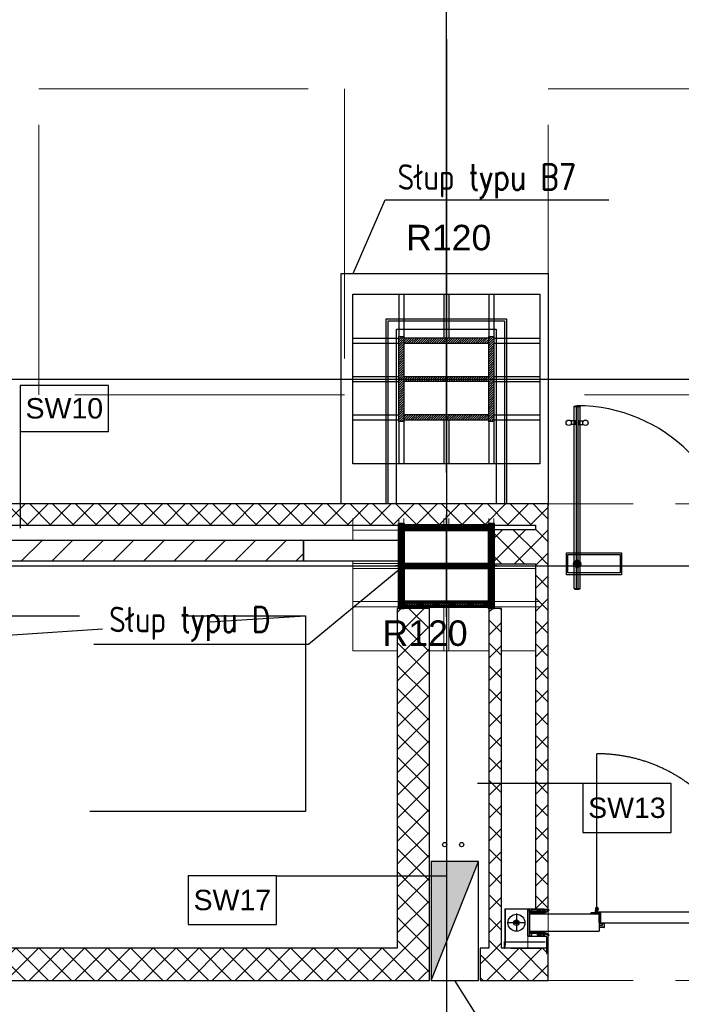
# Model space of a CAD drawing. Header units: centimetres. Extents: x -228435 to 56419, y -89367 to 477256.
# Tile 41 of 53: x -49052 to -45157, y 74420 to 80214. Entities that reach past the tile are written whole.
import ezdxf

# ---------------------------------------------------------------- set-up
doc = ezdxf.new("R2010")
doc.units = ezdxf.units.CM
doc.header["$LTSCALE"] = 50
for name, pattern in [('Kondygnacja -1$0$DASHDOT', [25.4, 12.7, -6.35, 0, -6.35]), ('Kondygnacja -1$0$DASHED', [0.75, 0.5, -0.25]), ('Kondygnacja -1$0$HIDDEN', [9.525, 6.35, -3.175]), ('Kondygnacja -1$0$HIDDENX2', [19.05, 12.7, -6.35]), ('Osie rzutów$0$DASHDOT2', [12.7, 6.35, -3.175, 0, -3.175]), ('SU Lampy kwadratowe  -1$0$HIDDENX2', [19.05, 12.7, -6.35])]:
    doc.linetypes.add(name, pattern=pattern)
doc.layers.get('0').update_dxf_attribs({"color": 8})
for name, color, linetype in [('ARCH_SZKŁO', 8, 'Continuous'), ('bgde_ opis hydranty', 8, 'Continuous'), ('Kondygnacja  -0_5$0$ARCH_GK', 8, 'Continuous'), ('Kondygnacja -1$0$ARCH_GK', 8, 'Continuous'), ('Kondygnacja -1$0$ARCH_HYDRANTY', 8, 'Continuous'), ('Kondygnacja -1$0$ARCH_INFO_ODPORNOŚĆ OGNIOWA', 8, 'Continuous'), ('Kondygnacja -1$0$ARCH_INFO_OPISY', 8, 'Continuous'), ('Kondygnacja -1$0$ARCH_INFO_OPISY_PRZEGRODY', 8, 'Continuous'), ('Kondygnacja -1$0$ARCH_KONSTRUKCJA_NIEWIDOCZNA', 8, 'Continuous'), ('Kondygnacja -1$0$ARCH_MUROWANE', 8, 'Continuous'), ('Kondygnacja -1$0$ARCH_MUROWANE_IST', 8, 'Continuous'), ('Kondygnacja -1$0$ARCH_OKŁADZINA', 8, 'Continuous'), ('Kondygnacja -1$0$ARCH_STROP', 8, 'Continuous'), ('Kondygnacja -1$0$ARCH_SŁUPY', 8, 'Continuous'), ('Kondygnacja -1$0$ARCH_ŚLUSARKA_DRZWI', 8, 'Continuous'), ('Kondygnacja -1$0$LC-000', 8, 'Continuous'), ('Obudowy i okł. słupów$0$ARCH_SŁUPY', 8, 'Continuous'), ('Osie rzutów$0$ARCH_INFO_OSIE_IST', 8, 'Osie rzutów$0$DASHDOT2')]:
    doc.layers.add(name, color=color, linetype=linetype)
doc.layers.add('Kondygnacja -1$0$ARCH_WIDOK', color=8, linetype='Continuous', lineweight=13)
doc.layers.add('SU Lampy kwadratowe  -1$0$ARCH_SUFITY_PODWIESZANE', color=8, linetype='SU Lampy kwadratowe  -1$0$HIDDENX2', lineweight=9)
doc.layers.add('Kondygnacja -1$0$RYSUNKOWE_NIEDRUK', color=8, linetype='Continuous', lineweight=9, plot=False)
doc.styles.add('Kondygnacja -1$0$Arial', font='ARIAL.TTF')
doc.styles.add('Kondygnacja -1$0$ROMANS-50-CM', font='romans.shx', dxfattribs={"width": 0.8, "height": 10})
doc.styles.add('Kondygnacja -1$0$Standard', font='txt')
doc.dimstyles.new('Kondygnacja -1$0$ISO-25', dxfattribs={"dimtxt": 2.5, "dimasz": 2.5, "dimexe": 1.25, "dimexo": 0.625, "dimtad": 1, "dimtxsty": 'Kondygnacja -1$0$Standard', "dimcen": 2.5, "dimadec": 0, "dimazin": 0, "dimtfac": 1, "dimtmove": 0, "dimatfit": 3, "dimfxl": 0, "dimarcsym": 0})
pattern_1 = [(45, (-121140, -45000), (-67.35192, 67.35192), []), (135, (-121140, -45000), (-67.35192, -67.35192), [])]
pattern_2 = [(45, (-121140, -45000), (-67.35192, 67.35192), []), (135, (-121140, -45000), (-67.35192, -67.35192), [])]
pattern_3 = [(45, (-121140, -45000), (-6.7351921, 6.7351921), [])]
pattern_4 = [(45, (-145140, 28100), (-6.7351921, 6.7351921), [])]

# ---------------------------------------------------------------- blocks, each defined once
blk = doc.blocks.new('Kondygnacja -1$0$_Dot')
at = {"color": 0, "linetype": 'ByBlock', "lineweight": -2}
blk.add_line((-0.5, 0), (-1, 0), dxfattribs=at)
at = {"color": 0, "linetype": 'ByBlock', "const_width": 0.5}
blk.add_lwpolyline([(-0.25, 0, 1), (0.25, 0, 1)], format="xyb", close=True, dxfattribs=at)
blk = doc.blocks.new('Kondygnacja -1$0$KAPPE_____________________01361')
at = {"layer": 'Kondygnacja -1$0$LC-000'}
for p, q in [((1481.1, 3967.1), (1480.1, 3967.1)), ((1481.1, 3967.1), (1481.1, 3931.1)), ((1480.1, 3931.1), (1481.1, 3931.1))]:
    blk.add_line(p, q, dxfattribs=at)
blk.add_arc((1532.6, 3949.1), 55.5, 161.07535, -161.07536, dxfattribs=at)
blk = doc.blocks.new('Kondygnacja -1$0$d szklane')
for p, q in [((-525.5, 92.7, -126), (-525.4, 92.8, -126)), ((-525.4, 92.8, -126), (-524.6, 92.8, -126)), ((-524.6, 92.8, -126), (-524.5, 92.7, -126)), ((-525.5, 92.7, -126), (-525.5, -14.7, -126)), ((-524.5, 92.7, -126), (-524.5, -14.7, -126)), ((-526, 84.1, -126), (-528.74, 84.1, -126)), ((-526, 81.9, -126), (-528.74, 81.9, -126)), ((-526, 84.1, -126), (-525.6, 84.45, -126)), ((-526, 81.9, -126), (-526, 84.1, -126)), ((-526, 81.9, -126), (-525.6, 81.55, -126)), ((-525.6, 84.45, -126), (-525.6, 81.55, -126)), ((-525.6, 84.45, -126), (-525.5, 84.45, -126)), ((-525.6, 81.55, -126), (-525.5, 81.55, -126)), ((-525.5, 84.45, -126), (-525.5, 81.55, -126)), ((-524.4, 84.45, -126), (-524.5, 84.45, -126)), ((-524.5, 84.45, -126), (-524.5, 81.55, -126)), ((-524.4, 81.55, -126), (-524.5, 81.55, -126)), ((-524.4, 84.45, -126), (-524.4, 81.55, -126)), ((-524, 84.1, -126), (-524.4, 84.45, -126)), ((-524, 81.9, -126), (-524.4, 81.55, -126)), ((-524, 81.9, -126), (-524, 84.1, -126)), ((-524, 84.1, -126), (-521.26, 84.1, -126)), ((-524, 81.9, -126), (-521.26, 81.9, -126)), ((-531.35, -6.5, -126), (-531.35, 6.5, -126)), ((-525.6, 0.98, -126), (-525.6, -0.98, -126)), ((-525.52, 0.94, -126), (-525.6, 0.98, -126)), ((-525.52, 0.94, -126), (-525.52, -0.94, -126)), ((-524.47, 0.94, -126), (-524.4, 0.98, -126)), ((-524.47, 0.94, -126), (-524.47, -0.94, -126)), ((-524.4, 0.98, -126), (-524.4, -0.98, -126)), ((-525.6, -0.98, -126), (-525.52, -0.94, -126)), ((-524.47, -0.94, -126), (-524.4, -0.98, -126)), ((-525.5, -14.7, -126), (-525.4, -14.8, -126)), ((-525.4, -14.8, -126), (-524.6, -14.8, -126)), ((-524.6, -14.8, -126), (-524.5, -14.7, -126))]:
    blk.add_line(p, q)
at = {"linetype": 'ByBlock'}
for p, q in [((-526.8, -14.6, -126), (-526.8, 92.7, -126)), ((-523.2, -14.6, -126), (-523.2, 92.7, -126))]:
    blk.add_line(p, q, dxfattribs=at)
at = {"linetype": 'Kondygnacja -1$0$DASHED', "ltscale": 8}
for p, q in [((-531.35, 6.5, -126), (-498.85, 6.5, -126)), ((-498.85, 6.5, -126), (-498.85, -6.5, -126)), ((-498.85, -6.5, -126), (-531.35, -6.5, -126))]:
    blk.add_line(p, q, dxfattribs=at)
at = {"linetype": 'Kondygnacja -1$0$DASHDOT', "ltscale": 0.4}
for p, q in [((-527.62, 0, -126), (-522.38, 0, -126)), ((-525, 2.62, -126), (-525, -2.62, -126))]:
    blk.add_line(p, q, dxfattribs=at)
at = {"linetype": 'Kondygnacja -1$0$DASHED', "ltscale": 8, "elevation": -126}
blk.add_lwpolyline([(-530.5, 5.4), (-499.7, 5.4), (-499.7, -5.4), (-530.5, -5.4)], close=True, dxfattribs=at)
for centre, radius in [((-529.9, 83, -126), 1.6), ((-520.1, 83, -126), 1.6), ((-525, 0, -126), 2.05), ((-525, 0, -126), 1.27), ((-525, 0, -126), 0.3), ((-525, 0, -126), 0.225)]:
    blk.add_circle(centre, radius)
at = {"linetype": 'ByBlock'}
blk.add_arc((-525, 0, -126), 93, 0, 90, dxfattribs=at)
for radius, start, end in [(1.15, 58.55102, 121.44898), (1.07, 60.76636, 119.23364), (1.15, 238.55102, 301.44898), (1.07, 240.76636, 299.23364)]:
    blk.add_arc((-525, 0, -126), radius, start, end)
at = {"yscale": 0.09999999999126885, "zscale": 0.09999999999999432, "rotation": 90}
for p, xscale in [((-130.09, 240.71, -126), -0.09999999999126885), ((-130.09, -162.71, -126), 0.09999999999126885)]:
    blk.add_blockref('Kondygnacja -1$0$KAPPE_____________________01361', p, dxfattribs=dict(at, xscale=xscale))
blk = doc.blocks.new('Kondygnacja -1$0$A$C3657154C')
at = {"linetype": 'Kondygnacja -1$0$HIDDEN', "ltscale": 2}
blk.add_line((7548.65, 12071.35), (7548.65, 12162.7), dxfattribs=at)
for p, q in [((7494.5, 12071.24), (7494.5, 12050.35)), ((7494.57, 12071.24), (7494.57, 12050.35)), ((7507.89, 12071.35), (7494.61, 12071.35)), ((7507.89, 12071.28), (7494.61, 12071.28)), ((7507.92, 12071.24), (7507.92, 12067.85)), ((7508, 12071.24), (7508, 12067.85)), ((7508, 12055.29), (7508, 12071.21)), ((7508.07, 12071.33), (7508.07, 12055.29)), ((7508.57, 12071.21), (7508.07, 12071.21)), ((7508.07, 12055.41), (7508.07, 12071.21)), ((7517.47, 12071.35), (7508.14, 12071.35)), ((7517.39, 12071.28), (7508.14, 12071.28)), ((7517.39, 12071.28), (7508.14, 12071.28)), ((7508.57, 12071.21), (7509.07, 12071.21)), ((7509.07, 12068.25), (7509.07, 12071.21)), ((7510.07, 12071.21), (7509.07, 12071.21)), ((7509.07, 12069.61), (7509.07, 12070.01)), ((7510.07, 12071.21), (7513.57, 12071.21)), ((7510.07, 12071.21), (7510.07, 12070.71)), ((7510.07, 12069.61), (7510.07, 12070.71)), ((7517.39, 12071.28), (7513.47, 12071.28)), ((7513.47, 12071.21), (7513.47, 12071.28)), ((7513.47, 12071.21), (7517.39, 12071.21)), ((7517.57, 12071.21), (7513.57, 12071.21)), ((7513.57, 12070.71), (7513.57, 12071.21)), ((7513.57, 12070.71), (7513.57, 12069.61)), ((7514.82, 12071.21), (7517.39, 12071.21)), ((7515.2, 12069.67), (7515.2, 12069.6)), ((7515.2, 12069.67), (7516.45, 12069.67)), ((7516.48, 12069.69), (7517.59, 12071.01)), ((7516.53, 12069.64), (7517.65, 12070.96)), ((7517.57, 12071.21), (7518.07, 12071.21)), ((7518.07, 12069.85), (7518.07, 12071.21)), ((7520.09, 12071.08), (7520.51, 12070.65)), ((7547.75, 12068.5), (7547.75, 12070.45)), ((7548.65, 12070.7), (7548, 12070.7)), ((7548, 12068.55), (7548, 12070.4)), ((7548.65, 12070.45), (7548.05, 12070.45)), ((7548.19, 12069.39), (7548.87, 12070.48)), ((7548.47, 12069.38), (7549.41, 12070.87)), ((7507.92, 12067.85), (7508, 12067.85)), ((7508.07, 12065.15), (7508, 12065.15)), ((7509.07, 12069.01), (7509.07, 12069.61)), ((7516.55, 12069.61), (7509.07, 12069.61)), ((7509.07, 12068.61), (7509.07, 12069.01)), ((7516.55, 12069.01), (7509.07, 12069.01)), ((7515.2, 12069.6), (7516.45, 12069.6)), ((7518.07, 12068.25), (7518.07, 12069.22)), ((7545, 12068.25), (7545, 12068.83)), ((7545, 12068.25), (7545.15, 12068.25)), ((7545.15, 12068.25), (7545.15, 12068.83)), ((7549.93, 12069.05), (7545.23, 12069.05)), ((7549.93, 12068.9), (7545.23, 12068.9)), ((7547.75, 12069.05), (7547.75, 12068.55)), ((7550.1, 12068.25), (7548, 12068.25)), ((7550.15, 12068.5), (7548.05, 12068.5)), ((7550.15, 12069.05), (7548.42, 12069.05)), ((7550.15, 12069.3), (7548.51, 12069.3)), ((7640.8, 12069.5), (7548.85, 12069.5)), ((7548.85, 12069.3), (7550.75, 12069.3)), ((7550, 12063.64), (7550, 12068.83)), ((7550.15, 12063.64), (7550.15, 12068.83)), ((7550.15, 12063.82), (7550.15, 12068.2)), ((7550.15, 12063.82), (7550.4, 12063.82)), ((7550.4, 12063.82), (7550.4, 12068.25)), ((7550.5, 12065.35), (7550.5, 12068.7)), ((7550.75, 12065.35), (7550.5, 12065.35)), ((7550.75, 12069.3), (7550.75, 12063.2)), ((7550.75, 12065.35), (7550.75, 12068.7)), ((7502.79, 12063.75), (7499.79, 12063.75)), ((7499.79, 12062.75), (7499.79, 12063.75)), ((7502.79, 12062.75), (7499.79, 12062.75)), ((7502.79, 12062.75), (7502.79, 12063.75)), ((7507.92, 12058.65), (7507.92, 12055.19)), ((7507.92, 12058.65), (7508, 12058.65)), ((7508, 12058.65), (7508, 12055.19)), ((7509.07, 12055.41), (7509.07, 12058.25)), ((7518.07, 12057.4), (7518.07, 12058.25)), ((7550.15, 12063.06), (7550.01, 12063.58)), ((7550.1, 12060.68), (7550.1, 12060.9)), ((7550.25, 12060.9), (7550.1, 12060.9)), ((7550.29, 12063.1), (7550.15, 12063.62)), ((7550.15, 12061.98), (7550.15, 12063.04)), ((7550.25, 12060.68), (7550.25, 12060.9)), ((7550.3, 12061.98), (7550.3, 12063.04)), ((7552.98, 12060.6), (7550.33, 12060.6)), ((7552.98, 12060.45), (7550.33, 12060.45)), ((7550.38, 12061.9), (7551.68, 12061.9)), ((7550.38, 12061.75), (7551.68, 12061.75)), ((7634.9, 12063), (7550.95, 12063)), ((7551.75, 12061.98), (7551.75, 12062.73)), ((7551.9, 12061.98), (7551.9, 12062.73)), ((7551.98, 12062.95), (7552.98, 12062.95)), ((7551.98, 12062.8), (7552.98, 12062.8)), ((7553.05, 12060.68), (7553.05, 12062.73)), ((7553.2, 12060.68), (7553.2, 12062.73)), ((7494.61, 12049.4), (7494.61, 12052.25)), ((7494.61, 12052.25), (7494.68, 12052.25)), ((7494.68, 12049.4), (7494.68, 12052.25)), ((7518.99, 12055.15), (7508.04, 12055.15)), ((7518.99, 12055.08), (7508.04, 12055.08)), ((7508.57, 12055.41), (7508.07, 12055.41)), ((7517.39, 12055.22), (7508.14, 12055.22)), ((7517.47, 12055.15), (7508.14, 12055.15)), ((7508.57, 12055.41), (7509.07, 12055.41)), ((7509.07, 12057.61), (7509.07, 12058.01)), ((7516.55, 12057.61), (7509.07, 12057.61)), ((7509.07, 12057.61), (7509.07, 12057.01)), ((7509.47, 12057.61), (7509.07, 12057.61)), ((7516.55, 12057.01), (7509.07, 12057.01)), ((7509.07, 12057.01), (7509.47, 12057.01)), ((7509.07, 12056.61), (7509.07, 12057.01)), ((7510.07, 12055.41), (7509.07, 12055.41)), ((7510.07, 12057.01), (7510.07, 12055.91)), ((7510.07, 12055.41), (7510.07, 12055.91)), ((7510.07, 12055.41), (7513.57, 12055.41)), ((7513.47, 12055.3), (7517.39, 12055.3)), ((7513.47, 12055.3), (7513.47, 12055.23)), ((7517.39, 12055.23), (7513.47, 12055.23)), ((7513.57, 12055.91), (7513.57, 12057.01)), ((7513.57, 12055.91), (7513.57, 12055.41)), ((7517.57, 12055.41), (7513.57, 12055.41)), ((7515.2, 12056.83), (7515.2, 12056.9)), ((7515.2, 12056.9), (7516.45, 12056.9)), ((7515.2, 12056.83), (7516.45, 12056.83)), ((7516.48, 12056.81), (7517.59, 12055.49)), ((7516.53, 12056.86), (7517.65, 12055.54)), ((7517.57, 12055.41), (7518.07, 12055.41)), ((7518.07, 12055.41), (7518.07, 12056.77)), ((7519.02, 12055.04), (7519.02, 12045.24)), ((7519.1, 12055.04), (7519.1, 12045.24)), ((7520.14, 12055.49), (7520.09, 12055.55)), ((7520.14, 12055.49), (7520.57, 12055.91)), ((7520.51, 12055.97), (7520.57, 12055.91)), ((7494.31, 12048.36), (7494.31, 12052.17)), ((7494.38, 12048.36), (7494.38, 12052.17)), ((7494.39, 12049.4), (7494.39, 12052.17)), ((7497.31, 12048.33), (7494.42, 12048.33)), ((7497.31, 12048.25), (7494.42, 12048.25)), ((7494.47, 12049.4), (7494.47, 12052.17)), ((7494.57, 12050.35), (7494.5, 12050.35)), ((7497.31, 12048.25), (7497.31, 12048.33)), ((7498.24, 12048.25), (7516.24, 12048.25)), ((7519, 12047.15), (7518.93, 12047.15)), ((7518.93, 12047.15), (7518.93, 12045.24)), ((7519, 12047.15), (7519, 12045.24))]:
    blk.add_line(p, q)
at = {"ltscale": 2}
for p, q in [((7509, 12071.21), (7509, 12055.41)), ((7550, 12068.25), (7509, 12068.25)), ((7550, 12068.25), (7550, 12058.25)), ((7509, 12058.25), (7550, 12058.25))]:
    blk.add_line(p, q, dxfattribs=at)
at = {"ltscale": 10}
for p, q in [((7514.15, 12070.31), (7516, 12070.31)), ((7515.07, 12069.29), (7515.07, 12071.24)), ((7514.15, 12056.33), (7516, 12056.33)), ((7515.07, 12055.4), (7515.07, 12057.35))]:
    blk.add_line(p, q, dxfattribs=at)
at = {"ltscale": 23.990969}
for p, q in [((7501.29, 12068.63), (7501.29, 12058.04)), ((7506.61, 12063.25), (7495.95, 12063.25))]:
    blk.add_line(p, q, dxfattribs=at)
at = {"ltscale": 9.518778}
for p, q in [((7500.66, 12062.75), (7500.66, 12063.75)), ((7501.91, 12062.75), (7501.91, 12063.75))]:
    blk.add_line(p, q, dxfattribs=at)
at = {"ltscale": 0.3}
blk.add_line((7518.11, 12051.74), (7494.68, 12051.74), dxfattribs=at)
for centre, radius in [((7515.07, 12070.31), 0.55), ((7548.65, 12071.35), 0.65), ((7501.29, 12063.25), 5), ((7501.29, 12063.25), 1.6), ((7515.07, 12056.33), 0.55)]:
    blk.add_circle(centre, radius)
at = {"linetype": 'Kondygnacja -1$0$HIDDEN', "ltscale": 2}
blk.add_arc((7548.65, 12071.35), 91.35, 0, 90, dxfattribs=at)
for centre, radius, start, end in [((7494.61, 12071.24), 0.113, 90, 180), ((7494.61, 12071.24), 0.0375, 90, 180), ((7507.89, 12071.24), 0.113, 0, 90), ((7507.89, 12071.24), 0.0375, 0, 90), ((7508.14, 12071.21), 0.14, 90, 180), ((7508.14, 12071.21), 0.07, 90, 180), ((7516.45, 12069.72), 0.045, 270, 320), ((7516.45, 12069.72), 0.115, 270, 320), ((7516.55, 12074.61), 5, 270, 315), ((7516.55, 12074.61), 5.6, 270, 315), ((7517.39, 12071.28), 0.0725, 270, 90), ((7517.39, 12071.28), 0.0025, 270, 90), ((7517.47, 12071.12), 0.235, 320, 90), ((7517.47, 12071.12), 0.165, 320, 90), ((7548.65, 12071.35), 0.9, 270, 226.31047), ((7548, 12070.45), 0.25, 90, 180), ((7548.05, 12070.4), 0.05, 90, 180), ((7545.23, 12068.83), 0.225, 90, 180), ((7545.23, 12068.83), 0.075, 90, 180), ((7548, 12068.5), 0.25, 180, 270), ((7548.05, 12068.55), 0.05, 180, 270), ((7548.42, 12069.3), 0.25, 158.19742, 270), ((7548.51, 12069.35), 0.05, 147.83782, 270), ((7548.85, 12069.4), 0.1, 90, 270), ((7549.93, 12068.83), 0.225, 0, 90), ((7549.93, 12068.83), 0.075, 0, 90), ((7550.1, 12068.2), 0.05, 0, 90), ((7550.15, 12068.7), 0.6, 0, 90), ((7550.15, 12068.7), 0.35, 0, 90), ((7550.15, 12068.25), 0.25, 0, 90), ((7550.23, 12063.64), 0.225, 180, 195), ((7550.33, 12060.68), 0.225, 180, 270), ((7550.23, 12063.64), 0.075, 180, 195), ((7550.08, 12063.04), 0.075, 0, 15), ((7550.38, 12061.98), 0.225, 180, 270), ((7550.33, 12060.68), 0.075, 180, 270), ((7550.08, 12063.04), 0.225, 0, 15), ((7550.38, 12061.98), 0.075, 180, 270), ((7550.95, 12063.2), 0.2, 180, 270), ((7551.68, 12061.98), 0.225, 270, 0), ((7551.68, 12061.98), 0.075, 270, 0), ((7551.98, 12062.73), 0.225, 90, 180), ((7551.98, 12062.73), 0.075, 90, 180), ((7552.98, 12062.73), 0.225, 0, 90), ((7552.98, 12062.73), 0.075, 0, 90), ((7552.98, 12060.68), 0.225, 270, 0), ((7552.98, 12060.68), 0.075, 270, 0), ((7494.39, 12052.17), 0.08, 0, 180), ((7508.04, 12055.19), 0.113, 180, 270), ((7508.14, 12055.29), 0.14, 180, 270), ((7508.04, 12055.19), 0.0375, 180, 270), ((7508.14, 12055.29), 0.07, 180, 270), ((7516.45, 12056.79), 0.115, 40, 90), ((7516.45, 12056.79), 0.045, 40, 90), ((7516.55, 12052.01), 5.6, 45, 90), ((7516.55, 12052.01), 5, 45, 90), ((7517.39, 12055.22), 0.0725, 270, 90), ((7517.39, 12055.22), 0.0025, 270, 90), ((7517.47, 12055.38), 0.235, 270, 40), ((7517.47, 12055.38), 0.165, 270, 40), ((7518.99, 12055.04), 0.113, 0, 90), ((7518.99, 12055.04), 0.0375, 0, 90), ((7494.42, 12048.36), 0.113, 180, 270), ((7494.39, 12052.17), 0.005, 0, 180), ((7494.42, 12048.36), 0.0375, 180, 270), ((7494.54, 12049.4), 0.147, 180, 0), ((7494.54, 12049.4), 0.0725, 180, 0), ((7519.01, 12045.24), 0.0875, 180, 0), ((7519.01, 12045.24), 0.0125, 180, 0)]:
    blk.add_arc(centre, radius, start, end)
blk = doc.blocks.new('Osie rzutów')
at = {"layer": 'Osie rzutów$0$ARCH_INFO_OSIE_IST', "ltscale": 10}
for p, q in [((7460, 12255), (7460, 15006.6)), ((7460, 12510), (7460, 4623.26)), ((4436.04, 12310), (13655, 12310)), ((7460, 12170), (7460, 12230)), ((4436.04, 12200), (13655, 12200)), ((7490, 12200), (7430, 12200))]:
    blk.add_line(p, q, dxfattribs=at)

msp = doc.modelspace()

# ---------------------------------------------------------------- hatches: boundary and pattern name
at = {"layer": 'Kondygnacja -1$0$ARCH_GK', "linetype": 'Continuous', "lineweight": -3}
h = msp.add_hatch(dxfattribs=at)
h.set_pattern_fill('ANSI37', color=256, scale=30, angle=-360, style=0)
h.set_pattern_definition(pattern_2)
h.paths.add_polyline_path([(-45940, 77365), (-46015, 77240), (-46015, 77212.5), (-46006.667, 77112.5), (-45940, 77112.5)], flags=0)
h.paths.add_polyline_path([(-45940, 77112.5), (-46006.667, 77112.5), (-46015, 77012.5), (-46015, 74981), (-45940, 74981)], flags=0)
h = msp.add_hatch(dxfattribs=at)
h.set_pattern_fill('ANSI37', color=256, scale=30, angle=-360, style=0)
h.set_pattern_definition(pattern_2)
h.paths.add_polyline_path([(-46640, 76750), (-46830, 76750), (-46830, 74750), (-46640, 74560)], flags=0)
h = msp.add_hatch(dxfattribs=at)
h.set_pattern_fill('ANSI37', color=256, scale=30, style=0)
h.set_pattern_definition(pattern_1)
h.paths.add_polyline_path([(-58940, 74750), (-58940, 74560), (-58790, 74560), (-58790, 74750)], flags=0)
h.paths.add_polyline_path([(-57840, 74750), (-57840, 74560), (-46640, 74560), (-46830, 74750)], flags=0)
h = msp.add_hatch(dxfattribs=at)
h.set_pattern_fill('ANSI37', color=256, scale=30, style=0)
h.set_pattern_definition(pattern_1)
h.paths.add_polyline_path([(-46215.02, 74750), (-46252.52, 74692.917), (-46252.52, 74560), (-45940, 74560), (-45940, 74750)], flags=0)
h.paths.add_polyline_path([(-46340, 74750), (-46340, 74560), (-46252.52, 74560), (-46252.52, 74692.917), (-46290.02, 74750)])
at = {"layer": 'Kondygnacja -1$0$ARCH_HYDRANTY'}
h = msp.add_hatch(color=256, dxfattribs=at)
h.paths.add_polyline_path([(-46630, 75260), (-46630, 74560), (-46510, 74860), (-46510, 75260)])
h.paths.add_polyline_path([(-46510, 75260), (-46510, 74860), (-46350, 75260)])
at = {"layer": 'Kondygnacja -1$0$ARCH_MUROWANE', "linetype": 'Continuous', "lineweight": -3}
h = msp.add_hatch(dxfattribs=at)
h.set_pattern_fill('ANSI37', color=256, scale=30, style=0)
h.set_pattern_definition(pattern_1)
h.paths.add_polyline_path([(-54240, 77365), (-54240, 77240), (-46015, 77240), (-45940, 77365)], flags=0)
h = msp.add_hatch(dxfattribs=at)
h.set_pattern_fill('ANSI37', color=256, scale=30, style=0)
h.set_pattern_definition(pattern_1)
h.paths.add_polyline_path([(-46260, 77212.5), (-46260, 77012.5), (-46015, 77012.5), (-46006.667, 77112.5), (-46015, 77212.5)], flags=0)
h = msp.add_hatch(dxfattribs=at)
h.set_pattern_fill('ANSI31', color=256, scale=40, style=0)
h.set_pattern_definition([(45, (-121140, -45000), (-89.80256, 89.80256), [])])
h.paths.add_polyline_path([(-53280, 77150), (-53280, 77030), (-47380, 77030), (-47380, 77150)], flags=0)
h = msp.add_hatch(dxfattribs=at)
h.set_pattern_fill('ANSI37', color=256, scale=30, style=0)
h.set_pattern_definition([(45, (-121140, -45000), (-67.35192, 67.35192), []), (135, (-121140, -45000), (-67.35192, -67.35192), [])])
h.paths.add_polyline_path([(-46290.02, 74750), (-46252.52, 74692.917), (-46215.02, 74750), (-46215.02, 76750), (-46290.02, 76750)], flags=0)
at = {"layer": 'Kondygnacja -1$0$ARCH_SŁUPY', "lineweight": 30}
h = msp.add_hatch(dxfattribs=at)
h.set_pattern_fill('ANSI31', color=256, scale=3, style=0)
h.set_pattern_definition(pattern_4)
h.paths.add_polyline_path([(-46820, 77850), (-46790, 77850), (-46790, 78350), (-46820, 78350)])
h = msp.add_hatch(dxfattribs=at)
h.set_pattern_fill('ANSI31', color=256, scale=3, style=0)
h.set_pattern_definition(pattern_4)
h.paths.add_polyline_path([(-46290, 78310), (-46290, 78340), (-46790, 78340), (-46790, 78310)])
h = msp.add_hatch(dxfattribs=at)
h.set_pattern_fill('ANSI31', color=256, scale=3, style=0)
h.set_pattern_definition(pattern_4)
h.paths.add_polyline_path([(-46290, 77850), (-46260, 77850), (-46260, 78350), (-46290, 78350)])
h = msp.add_hatch(dxfattribs=at)
h.set_pattern_fill('ANSI31', color=256, scale=3, style=0)
h.set_pattern_definition(pattern_4)
h.paths.add_polyline_path([(-46290, 78085), (-46290, 78115), (-46790, 78115), (-46790, 78085)])
h = msp.add_hatch(dxfattribs=at)
h.set_pattern_fill('ANSI31', color=256, scale=3, style=0)
h.set_pattern_definition(pattern_4)
h.paths.add_polyline_path([(-46290, 77860), (-46290, 77890), (-46790, 77890), (-46790, 77860)])
at = {"layer": 'Obudowy i okł. słupów$0$ARCH_SŁUPY', "lineweight": 40}
h = msp.add_hatch(dxfattribs=at)
h.set_pattern_fill('ANSI31', color=256, scale=3, style=0)
h.set_pattern_definition(pattern_3)
h.paths.add_polyline_path([(-46820, 76750), (-46790, 76750), (-46790, 77250), (-46820, 77250)])
h = msp.add_hatch(dxfattribs=at)
h.set_pattern_fill('ANSI31', color=256, scale=3, style=0)
h.set_pattern_definition(pattern_3)
h.paths.add_polyline_path([(-46290, 77210), (-46290, 77240), (-46790, 77240), (-46790, 77210)])
h = msp.add_hatch(dxfattribs=at)
h.set_pattern_fill('ANSI31', color=256, scale=3, style=0)
h.set_pattern_definition(pattern_3)
h.paths.add_polyline_path([(-46290, 76750), (-46260, 76750), (-46260, 77250), (-46290, 77250)])
h = msp.add_hatch(dxfattribs=at)
h.set_pattern_fill('ANSI31', color=256, scale=3, style=0)
h.set_pattern_definition(pattern_3)
h.paths.add_polyline_path([(-46290, 76985), (-46290, 77015), (-46790, 77015), (-46790, 76985)])
h = msp.add_hatch(dxfattribs=at)
h.set_pattern_fill('ANSI31', color=256, scale=3, style=0)
h.set_pattern_definition(pattern_3)
h.paths.add_polyline_path([(-46290, 76760), (-46290, 76790), (-46790, 76790), (-46790, 76760)])

# ---------------------------------------------------------------- linework, layer by layer
at = {"layer": 'bgde_ opis hydranty', "ltscale": 1.5}
msp.add_lwpolyline([(-43278.605, 72975.847), (-45493.38, 72975.847), (-46490, 74560)], dxfattribs=at)
at = {"layer": 'Kondygnacja  -0_5$0$ARCH_GK', "linetype": 'Continuous', "lineweight": -3}
msp.add_lwpolyline([(-46895, 77365), (-46895, 78455), (-46185, 78455), (-46185, 77365)], dxfattribs=at)
msp.add_lwpolyline([(-46882.5, 78442.5), (-46197.5, 78442.5), (-46197.5, 77365), (-46882.5, 77365)], close=True, dxfattribs=at)
at = {"layer": 'Kondygnacja -1$0$ARCH_GK', "linetype": 'Continuous', "lineweight": -3}
for p, q in [((-45940, 77365), (-54240, 77365)), ((-45940, 74981), (-45940, 77365)), ((-54240, 77240), (-46015, 77240)), ((-46015, 77240), (-46015, 77212.5)), ((-46015, 77012.5), (-46015, 74981)), ((-46640, 76750), (-46830, 76750)), ((-46830, 76750), (-46830, 74750)), ((-46640, 74560), (-46640, 76750)), ((-46015, 74981), (-45940, 74981)), ((-46830, 74750), (-57840, 74750)), ((-46340, 74750), (-46340, 74560)), ((-46290.02, 74750), (-46340, 74750)), ((-45940, 74750), (-46215.02, 74750)), ((-45940, 74560), (-45940, 74750)), ((-57840, 74560), (-46640, 74560)), ((-46340, 74560), (-45940, 74560))]:
    msp.add_line(p, q, dxfattribs=at)
at = {"layer": 'Kondygnacja -1$0$ARCH_HYDRANTY'}
for points in [[(-46630, 74560), (-46350, 75260), (-46630, 75260)], [(-46630, 75260), (-46630, 74560), (-46350, 74560), (-46350, 75260)]]:
    msp.add_lwpolyline(points, close=True, dxfattribs=at)
for centre in [(-46550, 75360), (-46450, 75360)]:
    msp.add_circle(centre, 12.5, dxfattribs=at)
at = {"layer": 'Kondygnacja -1$0$ARCH_INFO_OPISY_PRZEGRODY'}
for points in [[(-49049.007, 77790.974), (-48529.007, 77790.974), (-48529.007, 78062.433), (-49049.007, 78062.433), (-49049.007, 77790.974)], [(-45737.013, 75431.955), (-45217.013, 75431.955), (-45217.013, 75719.955), (-45737.013, 75719.955), (-45737.013, 75431.955)], [(-48059.826, 74889.18), (-47539.826, 74889.18), (-47539.826, 75177.18), (-48059.826, 75177.18), (-48059.826, 74889.18)]]:
    msp.add_lwpolyline(points, close=True, dxfattribs=at)
for points in [[(-49049.007, 77790.974), (-49049.007, 77221.384)], [(-45737.013, 75719.955), (-46356.998, 75719.955)], [(-47539.826, 75177.18), (-46535.344, 75177.18)]]:
    msp.add_lwpolyline(points, dxfattribs=at)
at = {"layer": 'Kondygnacja -1$0$ARCH_KONSTRUKCJA_NIEWIDOCZNA'}
msp.add_lwpolyline([(-45990, 78600), (-45990, 77600), (-47090, 77600), (-47090, 78600)], close=True, dxfattribs=at)
for points in [[(-46820, 78600), (-46820, 78350)], [(-46790, 78600), (-46790, 78350)], [(-46555, 78600), (-46555, 78340)], [(-46525, 78600), (-46525, 78340)], [(-46290, 78600), (-46290, 78350)], [(-46260, 78600), (-46260, 78350)], [(-47090, 78340), (-46820, 78340)], [(-46260, 78340), (-45990, 78340)], [(-47090, 78310), (-46820, 78310)], [(-46260, 78310), (-45990, 78310)], [(-47090, 78115), (-46820, 78115)], [(-46260, 78115), (-45990, 78115)], [(-47090, 78085), (-46820, 78085)], [(-46260, 78085), (-45990, 78085)], [(-47090, 77890), (-46820, 77890)], [(-46260, 77890), (-45990, 77890)], [(-47090, 77860), (-46820, 77860)], [(-46820, 77850), (-46820, 77600)], [(-46790, 77850), (-46790, 77600)], [(-46555, 77860), (-46555, 77600)], [(-46525.06, 77860), (-46525.06, 77600)], [(-46290, 77850), (-46290, 77600)], [(-46260, 77860), (-45990, 77860)], [(-46260, 77850), (-46260, 77600)]]:
    msp.add_lwpolyline(points, dxfattribs=at)
at = {"layer": 'Kondygnacja -1$0$ARCH_MUROWANE', "linetype": 'Continuous', "lineweight": -3}
for p, q in [((-46260, 77212.5), (-46260, 77012.5)), ((-46015, 77212.5), (-46260, 77212.5)), ((-47380, 77150), (-53280, 77150)), ((-47380, 77030), (-47380, 77150)), ((-53280, 77030), (-47380, 77030)), ((-46260, 77012.5), (-46015, 77012.5)), ((-46215.02, 76750), (-46290.02, 76750)), ((-46290.02, 76750), (-46290.02, 74750)), ((-46215.02, 74750), (-46215.02, 76750))]:
    msp.add_line(p, q, dxfattribs=at)
msp.add_lwpolyline([(-46832.5, 78392.5), (-46247.5, 78392.5), (-46247.5, 77365), (-46832.5, 77365)], close=True, dxfattribs=at)
at = {"layer": 'Kondygnacja -1$0$ARCH_MUROWANE_IST', "ltscale": 4}
msp.add_lwpolyline([(-47380, 77030), (-46820, 77030), (-46820, 77150), (-47380, 77150)], close=True, dxfattribs=at)
at = {"layer": 'Kondygnacja -1$0$ARCH_OKŁADZINA'}
msp.add_lwpolyline([(-47160, 77365), (-47160, 78720), (-45940, 78720), (-45940, 77355)], dxfattribs=at)
at = {"layer": 'Kondygnacja -1$0$ARCH_STROP', "linetype": 'Kondygnacja -1$0$HIDDENX2', "ltscale": 2}
msp.add_lwpolyline([(-49970.591, 76706.611), (-47368.954, 76706.611), (-47368.954, 75555.645), (-49970.591, 75555.645)], close=True, dxfattribs=at)
msp.add_lwpolyline([(-49970.591, 75555.645), (-49832.073, 76546.503), (-47368.954, 76706.611)], dxfattribs=at)
at = {"layer": 'Kondygnacja -1$0$ARCH_SŁUPY', "lineweight": 30}
for p, q in [((-46790, 78115), (-46290, 78115)), ((-46290, 78085), (-46790, 78085))]:
    msp.add_line(p, q, dxfattribs=at)
for points in [[(-46820, 78350), (-46790, 78350), (-46790, 77850), (-46820, 77850)], [(-46290, 78350), (-46260, 78350), (-46260, 77850), (-46290, 77850)]]:
    msp.add_lwpolyline(points, close=True, dxfattribs=at)
for points in [[(-46290, 78340), (-46790, 78340)], [(-46790, 78310), (-46290, 78310)], [(-46290, 77890), (-46790, 77890)], [(-46790, 77860), (-46290, 77860)]]:
    msp.add_lwpolyline(points, dxfattribs=at)
at = {"layer": 'Kondygnacja -1$0$ARCH_WIDOK', "linetype": 'Kondygnacja -1$0$DASHED', "ltscale": 20}
msp.add_line((-45940, 77365), (-35140, 77365), dxfattribs=at)
at = {"layer": 'Kondygnacja -1$0$ARCH_WIDOK'}
for points in [[(-47090, 77150), (-47090, 77280)], [(-47090, 77240), (-46820, 77240)], [(-46820, 77280), (-46820, 77250)], [(-46790, 77280), (-46790, 77250)], [(-46555, 77280), (-46555, 77240)], [(-46525, 77280), (-46525, 77240)], [(-46290, 77280), (-46290, 77250)], [(-46260, 77280), (-46260, 77250)], [(-46260, 77240), (-46015, 77240)], [(-47090, 77210), (-46820, 77210)], [(-46830, 76500), (-47090, 76500), (-47090, 77030)], [(-47090, 77015), (-46820, 77015)], [(-47090, 76985), (-46820, 76985)], [(-46260, 76985), (-46015, 76985)], [(-47090, 76790), (-46820, 76790)], [(-46260, 76790), (-45990, 76790)], [(-47090, 76760), (-46820, 76760)], [(-46555, 76760), (-46555, 76500)], [(-46525.06, 76760), (-46525.06, 76500)], [(-46260, 76760), (-45990, 76760)], [(-46290.02, 76500), (-46640, 76500)], [(-46215.02, 76500), (-46015, 76500)]]:
    msp.add_lwpolyline(points, dxfattribs=at)
at = {"layer": 'Kondygnacja -1$0$ARCH_WIDOK', "linetype": 'Kondygnacja -1$0$DASHED', "ltscale": 20}
msp.add_lwpolyline([(-45940, 74560), (-35140, 74560)], dxfattribs=at)
at = {"layer": 'Kondygnacja -1$0$RYSUNKOWE_NIEDRUK', "linetype": 'Continuous', "lineweight": 9}
msp.add_lwpolyline([(-45940, 74970), (-46060, 74970), (-46060, 74750), (-45940, 74750)], close=True, dxfattribs=at)
at = {"layer": 'Obudowy i okł. słupów$0$ARCH_SŁUPY', "lineweight": 40}
for p, q in [((-46790, 77015), (-46290, 77015)), ((-46290, 76985), (-46790, 76985))]:
    msp.add_line(p, q, dxfattribs=at)
for points in [[(-46820, 77250), (-46790, 77250), (-46790, 76750), (-46820, 76750)], [(-46290, 77250), (-46260, 77250), (-46260, 76750), (-46290, 76750)]]:
    msp.add_lwpolyline(points, close=True, dxfattribs=at)
for points in [[(-46290, 77240), (-46790, 77240)], [(-46790, 77210), (-46290, 77210)], [(-46290, 76790), (-46790, 76790)], [(-46790, 76760), (-46290, 76760)]]:
    msp.add_lwpolyline(points, dxfattribs=at)
at = {"layer": 'SU Lampy kwadratowe  -1$0$ARCH_SUFITY_PODWIESZANE', "ltscale": 2.5}
for points in [[(-48940, 79807.5), (-47140, 79807.5), (-47140, 78007.5), (-48940, 78007.5)], [(-45940, 79807.5), (-44140, 79807.5), (-44140, 78007.5), (-45940, 78007.5)]]:
    msp.add_lwpolyline(points, close=True, dxfattribs=at)

# ---------------------------------------------------------------- block references
at = {"layer": 'ARCH_SZKŁO', "xscale": 10, "yscale": 10, "zscale": 10}
msp.add_blockref('Kondygnacja -1$0$d szklane', (-40520, 77012.5, 1260), dxfattribs=at)
at = {"layer": 'Kondygnacja -1$0$ARCH_ŚLUSARKA_DRZWI', "xscale": 10, "yscale": 10, "zscale": 10}
msp.add_blockref('Kondygnacja -1$0$A$C3657154C', (-121140, -45732.5), dxfattribs=at)
at = {"layer": 'Osie rzutów$0$ARCH_INFO_OSIE_IST', "xscale": 10, "yscale": 10, "zscale": 10}
msp.add_blockref('Osie rzutów', (-121140, -45000), dxfattribs=at)

# ---------------------------------------------------------------- texts
at = {"layer": 'Kondygnacja -1$0$ARCH_INFO_ODPORNOŚĆ OGNIOWA', "char_height": 150, "width": 533.32525, "attachment_point": 5, "style": 'Kondygnacja -1$0$Arial'}
for insert in [(-46525.878, 79056.282), (-46664.946, 76728.302)]:
    msp.add_mtext('\\PR120', dxfattribs=dict(at, insert=insert))
at = {"layer": 'Kondygnacja -1$0$ARCH_INFO_OPISY', "char_height": 150, "width": 6265.3268, "attachment_point": 1, "style": 'Kondygnacja -1$0$ROMANS-50-CM'}
for s, insert in [('Słup typu B7', (-46827.063, 79363.696)), ('Słup typu D', (-48525.058, 76759.99))]:
    msp.add_mtext(s, dxfattribs=dict(at, insert=insert))
at = {"layer": 'Kondygnacja -1$0$ARCH_INFO_OPISY_PRZEGRODY', "char_height": 120, "width": 520, "attachment_point": 5, "style": 'Kondygnacja -1$0$Arial'}
for s, insert in [('SW10', (-48789.007, 77926.703)), ('SW13', (-45477.013, 75575.955)), ('SW17', (-47799.826, 75033.18))]:
    msp.add_mtext(s, dxfattribs=dict(at, insert=insert))

# ---------------------------------------------------------------- leaders
at = {"layer": 'Kondygnacja -1$0$ARCH_INFO_OPISY'}
for points in [[(-47087.893, 78720), (-46899.729, 79155.204), (-45583.692, 79155.204)], [(-46790, 77000), (-47351.909, 76538.237), (-48615.141, 76538.237)]]:
    msp.add_leader(points, dimstyle='Kondygnacja -1$0$ISO-25', override={"dimscale": 5, "dimasz": 2, "dimtad": 0, "dimldrblk": 'Kondygnacja -1$0$_Dot'}, dxfattribs=at)

doc.saveas('drawing.dxf')
